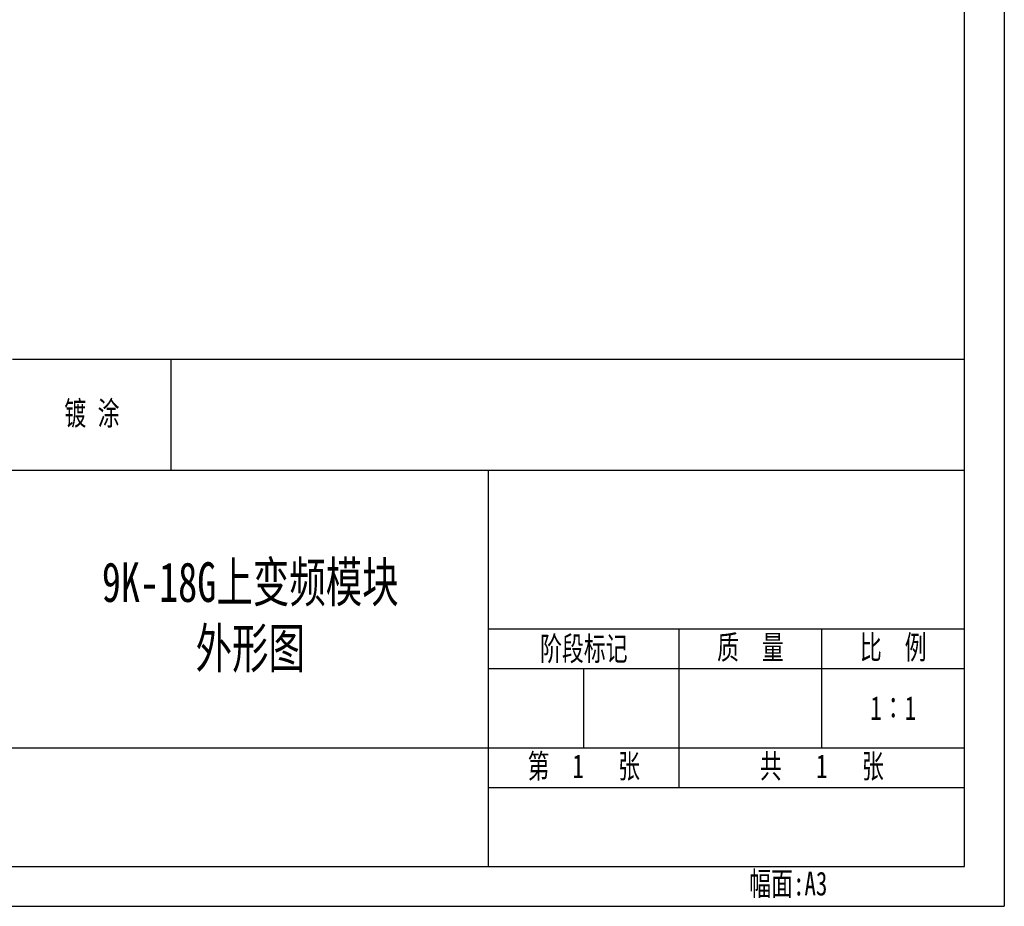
# Model space of a CAD drawing. Header units: millimetres. Extents: x 2112 to 2532, y 896 to 1193.
# Tile 4 of 10: x 2408 to 2532, y 896 to 1007. Entities that reach past the tile are written whole.
import ezdxf

# ---------------------------------------------------------------- set-up
doc = ezdxf.new("R2010")
doc.units = ezdxf.units.MM
doc.layers.add('图框周边', color=6, linetype='Continuous')
doc.layers.add('图框线', color=7, linetype='Continuous', lineweight=30)
doc.styles.add('STYLE1', font='txt', dxfattribs={"width": 0.707})

msp = doc.modelspace()

# ---------------------------------------------------------------- linework, layer by layer
at = {"layer": '图框周边', "color": 3}
for p, q in [((2532.315, 1192.535), (2532.315, 895.535)), ((2407.315, 964.535), (2527.315, 964.535)), ((2427.315, 950.535), (2427.315, 964.535)), ((2347.315, 950.535), (2527.315, 950.535)), ((2467.315, 900.535), (2467.315, 950.535)), ((2467.315, 930.535), (2527.315, 930.535)), ((2491.315, 910.535), (2491.315, 930.535)), ((2509.315, 915.535), (2509.315, 930.535)), ((2467.315, 925.535), (2527.315, 925.535)), ((2479.315, 915.535), (2479.315, 925.535)), ((2347.315, 915.535), (2527.315, 915.535)), ((2467.315, 910.535), (2527.315, 910.535)), ((2112.315, 895.535), (2532.315, 895.535))]:
    msp.add_line(p, q, dxfattribs=at)
at = {"layer": '图框线'}
for p, q in [((2527.315, 900.535), (2527.315, 1187.535)), ((2112.315, 900.535), (2527.315, 900.535))]:
    msp.add_line(p, q, dxfattribs=at)

# ---------------------------------------------------------------- texts
at = {"layer": '图框周边', "color": 0, "insert": (2437.268, 931.951), "char_height": 5, "attachment_point": 5, "style": 'STYLE1'}
msp.add_mtext_dynamic_manual_height_columns('9K-18G上变频模块\\P外形图', width=54.33841, gutter_width=12.5, heights=[21.145], dxfattribs=at)
at = {"layer": '图框线', "char_height": 3, "style": 'STYLE1'}
for s, insert, width, attachment_point in [('镀 涂', (2417.315, 957.535), 20, 5), ('阶段标记', (2479.315, 927.851), 24, 5), ('质  量', (2500.316, 928.035), 18.0028, 5), ('比  例', (2518.315, 928.035), 18, 5), ('1∶1', (2518.315, 920.535), 18, 5), ('第  1   张', (2479.315, 913.035), 24, 5), ('共   1   张', (2509.315, 913.035), 36, 5), ('幅面:A3', (2500.168, 899.902), 12.5734, 1)]:
    msp.add_mtext(s, dxfattribs=dict(at, insert=insert, width=width, attachment_point=attachment_point))

doc.saveas('drawing.dxf')
